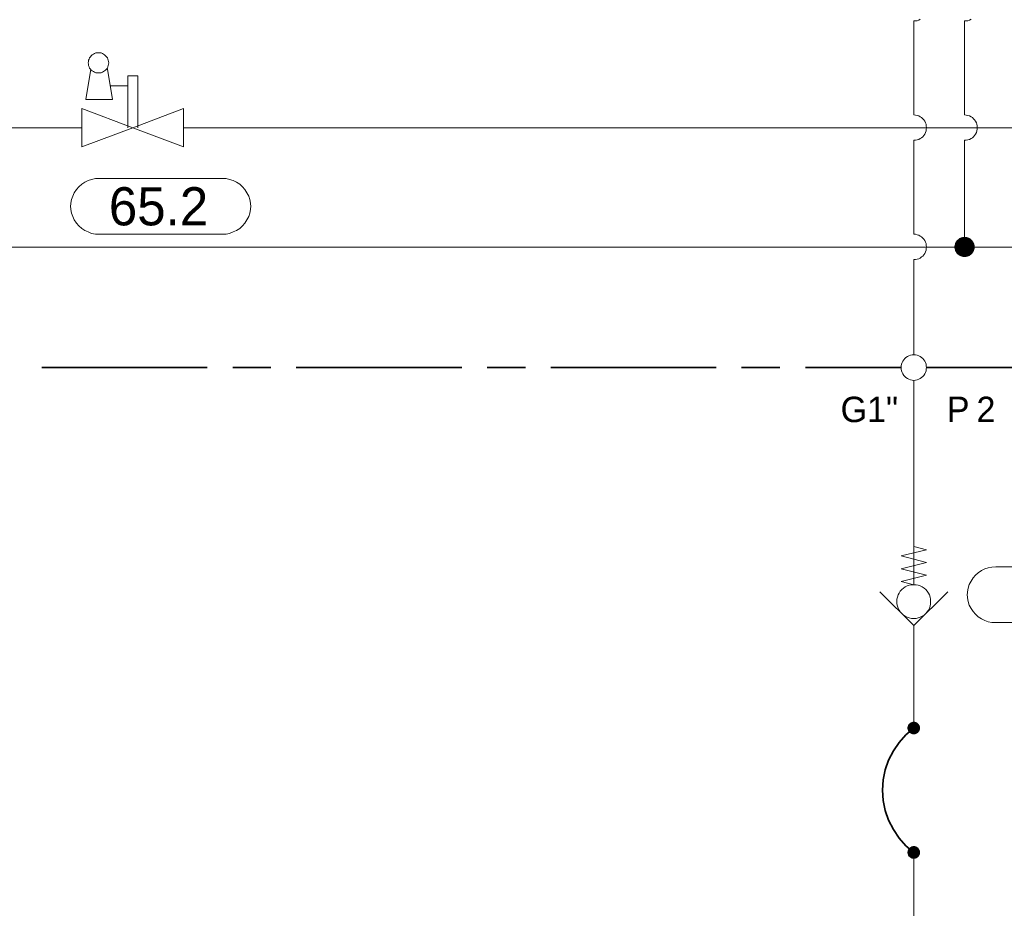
# Model space of a CAD drawing. Header units: millimetres. Extents: x 0 to 203, y 0 to 47.
# Tile 28 of 196: x 14.36 to 17.4, y 14.9 to 17.65. Entities that reach past the tile are written whole.
import ezdxf

# ---------------------------------------------------------------- set-up
doc = ezdxf.new("R2010")
doc.units = ezdxf.units.MM
for name, color, linetype in [('PDF_Geomertry', 7, 'Continuous'), ('PDF_Solid Fills', 7, 'Continuous'), ('PDF_Text', 7, 'Continuous')]:
    doc.layers.add(name, color=color, linetype=linetype)
doc.styles.add('PDF Arial', font='txt')

msp = doc.modelspace()

# ---------------------------------------------------------------- hatches: boundary and pattern name
at = {"layer": 'PDF_Solid Fills', "transparency": 33554559}
for points in [[(17.2799, 16.9443), (17.2576, 16.9665), (17.2613, 16.9693)], [(17.2799, 16.9443), (17.2613, 16.9693), (17.2646, 16.9721)], [(17.2799, 16.9443), (17.2646, 16.9721), (17.2682, 16.9735)], [(17.2799, 16.9443), (17.2682, 16.9735), (17.2724, 16.9749)], [(17.2799, 16.9443), (17.2724, 16.9749), (17.2757, 16.9757)], [(17.2799, 16.9443), (17.2757, 16.9757), (17.2799, 16.9762)], [(17.2799, 16.9443), (17.2799, 16.9762), (17.284, 16.9757)], [(17.2799, 16.9443), (17.284, 16.9757), (17.2882, 16.9749)], [(17.2799, 16.9443), (17.2882, 16.9749), (17.2924, 16.9735)], [(17.2799, 16.9443), (17.2924, 16.9735), (17.296, 16.9721)], [(17.2799, 16.9443), (17.296, 16.9721), (17.2993, 16.9693)], [(17.2799, 16.9443), (17.2993, 16.9693), (17.3021, 16.9665)], [(17.2799, 16.9443), (17.2488, 16.9485), (17.2501, 16.9526)], [(17.2799, 16.9443), (17.2488, 16.9443), (17.2488, 16.9485)], [(17.2799, 16.9443), (17.2488, 16.941), (17.2488, 16.9443)], [(17.2799, 16.9443), (17.2501, 16.9368), (17.2488, 16.941)], [(17.2799, 16.9443), (17.2501, 16.9526), (17.2507, 16.9568)], [(17.2799, 16.9443), (17.2507, 16.9326), (17.2501, 16.9368)], [(17.2799, 16.9443), (17.2507, 16.9568), (17.2529, 16.9604)], [(17.2799, 16.9443), (17.2529, 16.929), (17.2507, 16.9326)], [(17.2799, 16.9443), (17.2529, 16.9604), (17.2549, 16.9638)], [(17.2799, 16.9443), (17.2549, 16.9257), (17.2529, 16.929)], [(17.2799, 16.9443), (17.2549, 16.9638), (17.2576, 16.9665)], [(17.2799, 16.9443), (17.2576, 16.9221), (17.2549, 16.9257)], [(17.2799, 16.9443), (17.2613, 16.9201), (17.2576, 16.9221)], [(17.2799, 16.9443), (17.2646, 16.9174), (17.2613, 16.9201)], [(17.2799, 16.9443), (17.2682, 16.916), (17.2646, 16.9174)], [(17.2799, 16.9443), (17.2724, 16.9146), (17.2682, 16.916)], [(17.2799, 16.9443), (17.2757, 16.9137), (17.2724, 16.9146)], [(17.2799, 16.9443), (17.2799, 16.9132), (17.2757, 16.9137)], [(17.2799, 16.9443), (17.3021, 16.9665), (17.3049, 16.9638)], [(17.2799, 16.9443), (17.3049, 16.9638), (17.3071, 16.9604)], [(17.2799, 16.9443), (17.3071, 16.9604), (17.309, 16.9568)], [(17.2799, 16.9443), (17.309, 16.9568), (17.3104, 16.9526)], [(17.2799, 16.9443), (17.3104, 16.9526), (17.3113, 16.9485)], [(17.2799, 16.9443), (17.3113, 16.9485), (17.3118, 16.9443)], [(17.2799, 16.9443), (17.284, 16.9137), (17.2799, 16.9132)], [(17.2799, 16.9443), (17.2882, 16.9146), (17.284, 16.9137)], [(17.2799, 16.9443), (17.2924, 16.916), (17.2882, 16.9146)], [(17.2799, 16.9443), (17.296, 16.9174), (17.2924, 16.916)], [(17.2799, 16.9443), (17.2993, 16.9201), (17.296, 16.9174)], [(17.2799, 16.9443), (17.3021, 16.9221), (17.2993, 16.9201)], [(17.2799, 16.9443), (17.3049, 16.9257), (17.3021, 16.9221)], [(17.2799, 16.9443), (17.3071, 16.929), (17.3049, 16.9257)], [(17.2799, 16.9443), (17.309, 16.9326), (17.3071, 16.929)], [(17.2799, 16.9443), (17.3104, 16.9368), (17.309, 16.9326)], [(17.2799, 16.9443), (17.3113, 16.941), (17.3104, 16.9368)], [(17.2799, 16.9443), (17.3118, 16.9443), (17.3113, 16.941)], [(17.1229, 15.4554), (17.1035, 15.4582), (17.1043, 15.4604)], [(17.1229, 15.4554), (17.1035, 15.4554), (17.1035, 15.4582)], [(17.1229, 15.4554), (17.1035, 15.4526), (17.1035, 15.4554)], [(17.1229, 15.4554), (17.1043, 15.4507), (17.1035, 15.4526)], [(17.1229, 15.4554), (17.1043, 15.4604), (17.1049, 15.4632)], [(17.1229, 15.4554), (17.1049, 15.4479), (17.1043, 15.4507)], [(17.1229, 15.4554), (17.1049, 15.4632), (17.1057, 15.4651)], [(17.1229, 15.4554), (17.1057, 15.4457), (17.1049, 15.4479)], [(17.1229, 15.4554), (17.1057, 15.4651), (17.1071, 15.4674)], [(17.1229, 15.4554), (17.1071, 15.4438), (17.1057, 15.4457)], [(17.1229, 15.4554), (17.1071, 15.4674), (17.109, 15.4693)], [(17.1229, 15.4554), (17.109, 15.4415), (17.1071, 15.4438)], [(17.1229, 15.4554), (17.109, 15.4693), (17.1113, 15.4707)], [(17.1229, 15.4554), (17.1113, 15.4401), (17.109, 15.4415)], [(17.1229, 15.4554), (17.1113, 15.4707), (17.1132, 15.4729)], [(17.1229, 15.4554), (17.1132, 15.4388), (17.1113, 15.4401)], [(17.1229, 15.4554), (17.1132, 15.4729), (17.1154, 15.4735)], [(17.1229, 15.4554), (17.1154, 15.4374), (17.1132, 15.4388)], [(17.1229, 15.4554), (17.1154, 15.4735), (17.1182, 15.4743)], [(17.1229, 15.4554), (17.1182, 15.4368), (17.1154, 15.4374)], [(17.1229, 15.4554), (17.1182, 15.4743), (17.1201, 15.4749)], [(17.1229, 15.4554), (17.1201, 15.436), (17.1182, 15.4368)], [(17.1229, 15.4554), (17.1201, 15.4749), (17.1229, 15.4749)], [(17.1229, 15.4554), (17.1229, 15.436), (17.1201, 15.436)], [(17.1229, 15.4554), (17.1257, 15.4749), (17.1279, 15.4743)], [(17.1229, 15.4554), (17.1229, 15.4749), (17.1257, 15.4749)], [(17.1229, 15.4554), (17.1279, 15.4743), (17.1307, 15.4735)], [(17.1229, 15.4554), (17.1307, 15.4735), (17.1326, 15.4729)], [(17.1229, 15.4554), (17.1326, 15.4729), (17.1349, 15.4707)], [(17.1229, 15.4554), (17.1349, 15.4707), (17.1368, 15.4693)], [(17.1229, 15.4554), (17.1368, 15.4693), (17.1382, 15.4674)], [(17.1229, 15.4554), (17.1382, 15.4674), (17.1396, 15.4651)], [(17.1229, 15.4554), (17.1396, 15.4651), (17.141, 15.4632)], [(17.1229, 15.4554), (17.141, 15.4632), (17.1418, 15.4604)], [(17.1229, 15.4554), (17.1418, 15.4604), (17.1424, 15.4582)], [(17.1229, 15.4554), (17.1424, 15.4582), (17.1424, 15.4554)], [(17.1229, 15.4554), (17.1257, 15.436), (17.1229, 15.436)], [(17.1229, 15.4554), (17.1279, 15.4368), (17.1257, 15.436)], [(17.1229, 15.4554), (17.1307, 15.4374), (17.1279, 15.4368)], [(17.1229, 15.4554), (17.1326, 15.4388), (17.1307, 15.4374)], [(17.1229, 15.4554), (17.1349, 15.4401), (17.1326, 15.4388)], [(17.1229, 15.4554), (17.1368, 15.4415), (17.1349, 15.4401)], [(17.1229, 15.4554), (17.1382, 15.4438), (17.1368, 15.4415)], [(17.1229, 15.4554), (17.1396, 15.4457), (17.1382, 15.4438)], [(17.1229, 15.4554), (17.141, 15.4479), (17.1396, 15.4457)], [(17.1229, 15.4554), (17.1418, 15.4507), (17.141, 15.4479)], [(17.1229, 15.4554), (17.1424, 15.4526), (17.1418, 15.4507)], [(17.1229, 15.4554), (17.1424, 15.4554), (17.1424, 15.4526)], [(17.1229, 15.0707), (17.1049, 15.0776), (17.1057, 15.0804)], [(17.1229, 15.0707), (17.1057, 15.0804), (17.1071, 15.0826)], [(17.1229, 15.0707), (17.1071, 15.0826), (17.109, 15.0846)], [(17.1229, 15.0707), (17.109, 15.0846), (17.1113, 15.086)], [(17.1229, 15.0707), (17.1113, 15.086), (17.1132, 15.0874)], [(17.1229, 15.0707), (17.1132, 15.0874), (17.1154, 15.0888)], [(17.1229, 15.0707), (17.1154, 15.0888), (17.1182, 15.0896)], [(17.1229, 15.0707), (17.1182, 15.0896), (17.1201, 15.0901)], [(17.1229, 15.0707), (17.1201, 15.0901), (17.1229, 15.0901)], [(17.1229, 15.0707), (17.1257, 15.0901), (17.1279, 15.0896)], [(17.1229, 15.0707), (17.1229, 15.0901), (17.1257, 15.0901)], [(17.1229, 15.0707), (17.1279, 15.0896), (17.1307, 15.0888)], [(17.1229, 15.0707), (17.1307, 15.0888), (17.1326, 15.0874)], [(17.1229, 15.0707), (17.1326, 15.0874), (17.1349, 15.086)], [(17.1229, 15.0707), (17.1349, 15.086), (17.1368, 15.0846)], [(17.1229, 15.0707), (17.1368, 15.0846), (17.1382, 15.0826)], [(17.1229, 15.0707), (17.1382, 15.0826), (17.1396, 15.0804)], [(17.1229, 15.0707), (17.1396, 15.0804), (17.141, 15.0776)], [(17.1229, 15.0707), (17.1035, 15.0729), (17.1043, 15.0757)], [(17.1229, 15.0707), (17.1035, 15.0707), (17.1035, 15.0729)], [(17.1229, 15.0707), (17.1035, 15.0679), (17.1035, 15.0707)], [(17.1229, 15.0707), (17.1043, 15.0651), (17.1035, 15.0679)], [(17.1229, 15.0707), (17.1043, 15.0757), (17.1049, 15.0776)], [(17.1229, 15.0707), (17.1049, 15.0632), (17.1043, 15.0651)], [(17.1229, 15.0707), (17.1057, 15.0604), (17.1049, 15.0632)], [(17.1229, 15.0707), (17.1071, 15.0582), (17.1057, 15.0604)], [(17.1229, 15.0707), (17.109, 15.0568), (17.1071, 15.0582)], [(17.1229, 15.0707), (17.1113, 15.0549), (17.109, 15.0568)], [(17.1229, 15.0707), (17.1132, 15.0535), (17.1113, 15.0549)], [(17.1229, 15.0707), (17.1154, 15.0521), (17.1132, 15.0535)], [(17.1229, 15.0707), (17.1182, 15.0513), (17.1154, 15.0521)], [(17.1229, 15.0707), (17.1201, 15.0513), (17.1182, 15.0513)], [(17.1229, 15.0707), (17.1229, 15.0507), (17.1201, 15.0513)], [(17.1229, 15.0707), (17.141, 15.0776), (17.1418, 15.0757)], [(17.1229, 15.0707), (17.1418, 15.0757), (17.1424, 15.0729)], [(17.1229, 15.0707), (17.1424, 15.0729), (17.1424, 15.0707)], [(17.1229, 15.0707), (17.1257, 15.0513), (17.1229, 15.0507)], [(17.1229, 15.0707), (17.1279, 15.0513), (17.1257, 15.0513)], [(17.1229, 15.0707), (17.1307, 15.0521), (17.1279, 15.0513)], [(17.1229, 15.0707), (17.1326, 15.0535), (17.1307, 15.0521)], [(17.1229, 15.0707), (17.1349, 15.0549), (17.1326, 15.0535)], [(17.1229, 15.0707), (17.1368, 15.0568), (17.1349, 15.0549)], [(17.1229, 15.0707), (17.1382, 15.0582), (17.1368, 15.0568)], [(17.1229, 15.0707), (17.1396, 15.0604), (17.1382, 15.0582)], [(17.1229, 15.0707), (17.141, 15.0632), (17.1396, 15.0604)], [(17.1229, 15.0707), (17.1418, 15.0651), (17.141, 15.0632)], [(17.1229, 15.0707), (17.1424, 15.0679), (17.1418, 15.0651)], [(17.1229, 15.0707), (17.1424, 15.0707), (17.1424, 15.0679)]]:
    msp.add_hatch(color=256, dxfattribs=at).paths.add_polyline_path(points)

# ---------------------------------------------------------------- linework, layer by layer
at = {"layer": 'PDF_Geomertry', "lineweight": 15}
for points in [[(13.2563, 17.6443), (13.2563, 17.3138), (14.5493, 17.3138)], [(17.1229, 17.3535), (17.1229, 17.6443), (17.1279, 17.6443), (17.1335, 17.6451), (17.1382, 17.6471), (17.1424, 17.6493)], [(17.1424, 17.6493), (17.1382, 17.6471), (17.1335, 17.6451), (17.1279, 17.6443), (17.1229, 17.6443)], [(17.3001, 17.6493), (17.2951, 17.6471), (17.2904, 17.6451), (17.2854, 17.6443), (17.2799, 17.6443), (17.2854, 17.6443), (17.2904, 17.6451), (17.2951, 17.6471), (17.3001, 17.6493)], [(17.2799, 17.3535), (17.2854, 17.3526), (17.2904, 17.3521), (17.2951, 17.3507), (17.3001, 17.3479), (17.3043, 17.3451), (17.3076, 17.3415), (17.3113, 17.3382), (17.314, 17.334), (17.3168, 17.329), (17.3182, 17.3243), (17.3188, 17.3193), (17.3196, 17.3138), (17.3188, 17.309), (17.3182, 17.304), (17.3168, 17.2993), (17.314, 17.2943), (17.3113, 17.2901), (17.3076, 17.286), (17.3043, 17.2826), (17.3001, 17.2799), (17.2951, 17.2776), (17.2904, 17.2763), (17.2854, 17.2749), (17.2799, 17.2749), (17.2854, 17.2749), (17.2904, 17.2763), (17.2951, 17.2776), (17.3001, 17.2799), (17.3043, 17.2826), (17.3076, 17.286), (17.3113, 17.2901), (17.314, 17.2943), (17.3168, 17.2993), (17.3182, 17.304), (17.3188, 17.309), (17.3196, 17.3138), (17.3188, 17.3193), (17.3182, 17.3243), (17.3168, 17.329), (17.314, 17.334), (17.3113, 17.3382), (17.3076, 17.3415), (17.3043, 17.3451), (17.3001, 17.3479), (17.2951, 17.3507), (17.2904, 17.3521), (17.2854, 17.3526), (17.2799, 17.3535), (17.2799, 17.6443)], [(14.5771, 17.4951), (14.5613, 17.4007), (14.6438, 17.4007), (14.6279, 17.4951)], [(14.691, 17.3138), (14.691, 17.4749), (14.7224, 17.4749), (14.7224, 17.3138)], [(14.6354, 17.4438), (14.691, 17.4438)], [(17.1229, 16.984), (17.1229, 17.2749), (17.1279, 17.2749), (17.1335, 17.2763), (17.1382, 17.2776), (17.1424, 17.2799), (17.1465, 17.2826), (17.1507, 17.286), (17.1543, 17.2901), (17.1571, 17.2943), (17.159, 17.2993), (17.1613, 17.304), (17.1618, 17.309), (17.1626, 17.3138), (17.1618, 17.3193), (17.1613, 17.3243), (17.159, 17.329), (17.1571, 17.334), (17.1543, 17.3382), (17.1507, 17.3415), (17.1465, 17.3451), (17.1424, 17.3479), (17.1382, 17.3507), (17.1335, 17.3521), (17.1279, 17.3526), (17.1229, 17.3535), (17.1279, 17.3526), (17.1335, 17.3521), (17.1382, 17.3507), (17.1424, 17.3479), (17.1465, 17.3451), (17.1507, 17.3415), (17.1543, 17.3382), (17.1571, 17.334), (17.159, 17.329), (17.1613, 17.3243), (17.1618, 17.3193), (17.1626, 17.3138), (17.1618, 17.309), (17.1613, 17.304), (17.159, 17.2993), (17.1571, 17.2943), (17.1543, 17.2901), (17.1507, 17.286), (17.1465, 17.2826), (17.1424, 17.2799), (17.1382, 17.2776), (17.1335, 17.2763), (17.1279, 17.2749), (17.1229, 17.2749)], [(14.864, 17.3138), (19.5354, 17.3138), (20.5965, 17.3138)], [(13.6182, 17.2749), (13.6182, 16.9443), (17.2799, 16.9443), (19.9201, 16.9443), (23.2876, 16.9443), (25.9285, 16.9443), (25.9285, 16.611)], [(17.2799, 17.2749), (17.2799, 16.9443)], [(17.1229, 16.611), (17.1229, 16.9054), (17.1279, 16.9054), (17.1335, 16.9068), (17.1382, 16.9082), (17.1424, 16.9104), (17.1465, 16.9137), (17.1507, 16.9165), (17.1543, 16.9207), (17.1571, 16.9249), (17.159, 16.9299), (17.1613, 16.9346), (17.1618, 16.9396), (17.1626, 16.9443), (17.1618, 16.9499), (17.1613, 16.9549), (17.159, 16.9596), (17.1571, 16.9646), (17.1543, 16.9688), (17.1507, 16.9721), (17.1465, 16.9757), (17.1424, 16.9785), (17.1382, 16.9813), (17.1335, 16.9826), (17.1279, 16.984), (17.1229, 16.984), (17.1279, 16.984), (17.1335, 16.9826), (17.1382, 16.9813), (17.1424, 16.9785), (17.1465, 16.9757), (17.1507, 16.9721), (17.1543, 16.9688), (17.1571, 16.9646), (17.159, 16.9596), (17.1613, 16.9549), (17.1618, 16.9499), (17.1626, 16.9443), (17.1618, 16.9396), (17.1613, 16.9346), (17.159, 16.9299), (17.1571, 16.9249), (17.1543, 16.9207), (17.1507, 16.9165), (17.1465, 16.9137), (17.1424, 16.9104), (17.1382, 16.9082), (17.1335, 16.9068), (17.1279, 16.9054), (17.1229, 16.9054)], [(17.1229, 16.5318), (17.1229, 15.8993), (17.0835, 15.9096), (17.1626, 15.929), (17.0835, 15.9485), (17.1626, 15.9679), (17.0835, 15.9882), (17.1626, 16.0076), (17.1229, 16.0174)], [(17.7576, 15.7818), (17.3765, 15.7818), (17.3646, 15.7826), (17.3535, 15.7846), (17.3424, 15.7882), (17.3321, 15.7938), (17.3224, 15.7999), (17.314, 15.8076), (17.3062, 15.816), (17.3001, 15.8257), (17.2946, 15.836), (17.291, 15.8471), (17.289, 15.8582), (17.2882, 15.8701), (17.2882, 15.866), (17.289, 15.8776), (17.291, 15.8888), (17.2946, 15.8999), (17.3001, 15.9104), (17.3062, 15.9201), (17.314, 15.9285), (17.3224, 15.936), (17.3321, 15.9429), (17.3424, 15.9479), (17.3535, 15.9513), (17.3646, 15.954), (17.3765, 15.9549), (17.7576, 15.9549)], [(17.2279, 15.8776), (17.1229, 15.7729), (17.0182, 15.8776)], [(17.1229, 15.7729), (17.1229, 15.7424), (17.1229, 15.4554)], [(17.1229, 13.3457), (17.1229, 15.0707)]]:
    msp.add_lwpolyline(points, dxfattribs=at)
for points in [[(14.6321, 17.5146), (14.6313, 17.5187), (14.6307, 17.5229), (14.6293, 17.5263), (14.6279, 17.5299), (14.6251, 17.5332), (14.6224, 17.5368), (14.6196, 17.5396), (14.616, 17.5415), (14.6126, 17.5438), (14.6085, 17.5451), (14.6043, 17.5457), (14.6001, 17.5457), (14.5965, 17.5457), (14.5924, 17.5451), (14.5882, 17.5438), (14.5849, 17.5415), (14.5813, 17.5396), (14.5779, 17.5368), (14.5757, 17.5332), (14.5729, 17.5299), (14.5715, 17.5263), (14.5701, 17.5229), (14.5696, 17.5187), (14.5688, 17.5146), (14.5696, 17.5104), (14.5701, 17.5063), (14.5715, 17.5026), (14.5729, 17.4985), (14.5757, 17.4951), (14.5779, 17.4924), (14.5813, 17.4896), (14.5849, 17.4874), (14.5882, 17.4854), (14.5924, 17.484), (14.5965, 17.4832), (14.6001, 17.4832), (14.6043, 17.4832), (14.6085, 17.484), (14.6126, 17.4854), (14.616, 17.4874), (14.6196, 17.4896), (14.6224, 17.4924), (14.6251, 17.4951), (14.6279, 17.4985), (14.6293, 17.5026), (14.6307, 17.5063), (14.6313, 17.5104), (14.6321, 17.5146)], [(14.5493, 17.3729), (14.5493, 17.2549), (14.7063, 17.3138), (14.5493, 17.3729)], [(14.7063, 17.3138), (14.864, 17.2549), (14.864, 17.3729), (14.7063, 17.3138)], [(14.9835, 17.1568), (14.9951, 17.1563), (15.0063, 17.154), (15.0174, 17.1499), (15.0279, 17.1451), (15.0376, 17.1388), (15.046, 17.1313), (15.0535, 17.1221), (15.0599, 17.1124), (15.0654, 17.1021), (15.0688, 17.0915), (15.071, 17.0799), (15.0715, 17.0688), (15.0715, 17.0721), (15.071, 17.061), (15.0688, 17.0493), (15.0654, 17.0387), (15.0599, 17.0285), (15.0535, 17.0187), (15.046, 17.0096), (15.0376, 17.0021), (15.0279, 16.9957), (15.0174, 16.991), (15.0063, 16.9868), (14.9951, 16.9846), (14.9835, 16.984), (14.6021, 16.984), (14.591, 16.9846), (14.5793, 16.9868), (14.5688, 16.991), (14.5585, 16.9957), (14.5488, 17.0021), (14.5396, 17.0096), (14.5321, 17.0187), (14.5257, 17.0285), (14.521, 17.0387), (14.5168, 17.0493), (14.5146, 17.061), (14.514, 17.0721), (14.514, 17.0688), (14.5146, 17.0799), (14.5168, 17.0915), (14.521, 17.1021), (14.5257, 17.1124), (14.5321, 17.1221), (14.5396, 17.1313), (14.5488, 17.1388), (14.5585, 17.1451), (14.5688, 17.1499), (14.5793, 17.154), (14.591, 17.1563), (14.6021, 17.1568), (14.9835, 17.1568)], [(17.1626, 16.5715), (17.1618, 16.5763), (17.1613, 16.5818), (17.159, 16.5868), (17.1571, 16.591), (17.1543, 16.5951), (17.1507, 16.5993), (17.1465, 16.6026), (17.1424, 16.6054), (17.1382, 16.6076), (17.1335, 16.6096), (17.1279, 16.6104), (17.1229, 16.611), (17.1182, 16.6104), (17.1126, 16.6096), (17.1076, 16.6076), (17.1035, 16.6054), (17.0988, 16.6026), (17.0951, 16.5993), (17.0918, 16.5951), (17.089, 16.591), (17.0868, 16.5868), (17.0849, 16.5818), (17.084, 16.5763), (17.0835, 16.5715), (17.084, 16.5665), (17.0849, 16.561), (17.0868, 16.5563), (17.089, 16.5521), (17.0918, 16.5471), (17.0951, 16.5438), (17.0988, 16.5401), (17.1035, 16.5374), (17.1076, 16.5354), (17.1126, 16.5332), (17.1182, 16.5326), (17.1229, 16.5318), (17.1279, 16.5326), (17.1335, 16.5332), (17.1382, 16.5354), (17.1424, 16.5374), (17.1465, 16.5401), (17.1507, 16.5438), (17.1543, 16.5471), (17.1571, 16.5521), (17.159, 16.5563), (17.1613, 16.561), (17.1618, 16.5665), (17.1626, 16.5715)], [(17.1751, 15.8471), (17.1751, 15.854), (17.1738, 15.8604), (17.1715, 15.8674), (17.1682, 15.8735), (17.1646, 15.879), (17.1599, 15.884), (17.1549, 15.8888), (17.1493, 15.8924), (17.1432, 15.8957), (17.1363, 15.8979), (17.1299, 15.8993), (17.1229, 15.8993), (17.116, 15.8993), (17.109, 15.8979), (17.1029, 15.8957), (17.0965, 15.8924), (17.091, 15.8888), (17.0863, 15.884), (17.0813, 15.879), (17.0779, 15.8735), (17.0743, 15.8674), (17.0724, 15.8604), (17.071, 15.854), (17.0701, 15.8471), (17.071, 15.8401), (17.0724, 15.8332), (17.0743, 15.8271), (17.0779, 15.8207), (17.0813, 15.8151), (17.0863, 15.8104), (17.091, 15.8054), (17.0965, 15.8021), (17.1029, 15.7985), (17.109, 15.7965), (17.116, 15.7951), (17.1229, 15.7951), (17.1299, 15.7951), (17.1363, 15.7965), (17.1432, 15.7985), (17.1493, 15.8021), (17.1549, 15.8054), (17.1599, 15.8104), (17.1646, 15.8151), (17.1682, 15.8207), (17.1715, 15.8271), (17.1738, 15.8332), (17.1751, 15.8401), (17.1751, 15.8471)]]:
    msp.add_lwpolyline(points, close=True, dxfattribs=at)
at = {"layer": 'PDF_Geomertry', "lineweight": 0}
for points in [[(17.2646, 16.9443), (17.2646, 16.9424), (17.2646, 16.941), (17.2654, 16.9388), (17.2668, 16.9368), (17.2674, 16.9354), (17.2688, 16.9332), (17.2701, 16.9318), (17.2724, 16.9313), (17.2743, 16.9304), (17.2757, 16.9299), (17.2779, 16.929), (17.2799, 16.929), (17.2821, 16.929), (17.284, 16.9299), (17.2863, 16.9304), (17.2882, 16.9313), (17.2896, 16.9318), (17.291, 16.9332), (17.2924, 16.9354), (17.2937, 16.9368), (17.2946, 16.9388), (17.2951, 16.941), (17.296, 16.9424), (17.296, 16.9443), (17.296, 16.9465), (17.2951, 16.9485), (17.2946, 16.9507), (17.2937, 16.9526), (17.2924, 16.954), (17.291, 16.9554), (17.2896, 16.9568), (17.2882, 16.9582), (17.2863, 16.959), (17.284, 16.9596), (17.2821, 16.9604), (17.2799, 16.9604), (17.2779, 16.9604), (17.2757, 16.9596), (17.2743, 16.959), (17.2724, 16.9582), (17.2701, 16.9568), (17.2688, 16.9554), (17.2674, 16.954), (17.2668, 16.9526), (17.2654, 16.9507), (17.2646, 16.9485), (17.2646, 16.9465), (17.2646, 16.9443)], [(17.1132, 15.4554), (17.1132, 15.454), (17.1132, 15.4526), (17.114, 15.4521), (17.1146, 15.4507), (17.1154, 15.4493), (17.116, 15.4485), (17.1168, 15.4479), (17.1182, 15.4471), (17.1196, 15.4465), (17.1201, 15.4457), (17.1215, 15.4457), (17.1229, 15.4457), (17.1243, 15.4457), (17.1257, 15.4457), (17.1265, 15.4465), (17.1279, 15.4471), (17.1293, 15.4479), (17.1299, 15.4485), (17.1307, 15.4493), (17.1313, 15.4507), (17.1321, 15.4521), (17.1326, 15.4526), (17.1326, 15.454), (17.1326, 15.4554), (17.1326, 15.4568), (17.1326, 15.4582), (17.1321, 15.459), (17.1313, 15.4604), (17.1307, 15.4618), (17.1299, 15.4624), (17.1293, 15.4632), (17.1279, 15.4638), (17.1265, 15.4646), (17.1257, 15.4651), (17.1243, 15.4651), (17.1229, 15.4651), (17.1215, 15.4651), (17.1201, 15.4651), (17.1196, 15.4646), (17.1182, 15.4638), (17.1168, 15.4632), (17.116, 15.4624), (17.1154, 15.4618), (17.1146, 15.4604), (17.114, 15.459), (17.1132, 15.4582), (17.1132, 15.4568), (17.1132, 15.4554)], [(17.1132, 15.0707), (17.1132, 15.0693), (17.1132, 15.0679), (17.114, 15.0665), (17.1146, 15.0651), (17.1154, 15.0646), (17.116, 15.0638), (17.1168, 15.0624), (17.1182, 15.0618), (17.1196, 15.061), (17.1201, 15.061), (17.1215, 15.061), (17.1229, 15.0604), (17.1243, 15.061), (17.1257, 15.061), (17.1265, 15.061), (17.1279, 15.0618), (17.1293, 15.0624), (17.1299, 15.0638), (17.1307, 15.0646), (17.1313, 15.0651), (17.1321, 15.0665), (17.1326, 15.0679), (17.1326, 15.0693), (17.1326, 15.0707), (17.1326, 15.0715), (17.1326, 15.0729), (17.1321, 15.0743), (17.1313, 15.0757), (17.1307, 15.0763), (17.1299, 15.0776), (17.1293, 15.0785), (17.1279, 15.079), (17.1265, 15.0799), (17.1257, 15.0799), (17.1243, 15.0804), (17.1229, 15.0804), (17.1215, 15.0804), (17.1201, 15.0799), (17.1196, 15.0799), (17.1182, 15.079), (17.1168, 15.0785), (17.116, 15.0776), (17.1154, 15.0763), (17.1146, 15.0757), (17.114, 15.0743), (17.1132, 15.0729), (17.1132, 15.0715), (17.1132, 15.0707)]]:
    msp.add_lwpolyline(points, close=True, dxfattribs=at)
at = {"layer": 'PDF_Geomertry', "lineweight": 35}
for points in [[(14.4251, 16.5715), (14.9368, 16.5715)], [(15.016, 16.5715), (15.134, 16.5715)], [(15.2126, 16.5715), (15.7243, 16.5715)], [(15.8035, 16.5715), (15.9215, 16.5715)], [(16.0001, 16.5715), (16.5118, 16.5715)], [(16.5904, 16.5715), (16.709, 16.5715)], [(16.7876, 16.5715), (17.0835, 16.5715)], [(17.1626, 16.5715), (17.6882, 16.5715)], [(17.1229, 15.4554), (17.0988, 15.4346), (17.0779, 15.411), (17.0599, 15.3846), (17.0451, 15.3563), (17.0349, 15.3263), (17.0285, 15.2951), (17.0265, 15.2632), (17.0285, 15.2313), (17.0349, 15.1999), (17.0451, 15.1701), (17.0599, 15.1415), (17.0779, 15.1151), (17.0988, 15.091), (17.1229, 15.0707)]]:
    msp.add_lwpolyline(points, dxfattribs=at)

# ---------------------------------------------------------------- texts
at = {"layer": 'PDF_Text', "attachment_point": 7, "style": 'PDF Arial'}
for s, insert, char_height in [('65.2', (14.6326, 17.0098), 0.11811), ('G1"', (16.8965, 16.4013), 0.07874), ('P', (17.2253, 16.4026), 0.0787), ('2', (17.317, 16.4026), 0.0787)]:
    msp.add_mtext(s, dxfattribs=dict(at, insert=insert, char_height=char_height))

doc.saveas('drawing.dxf')
